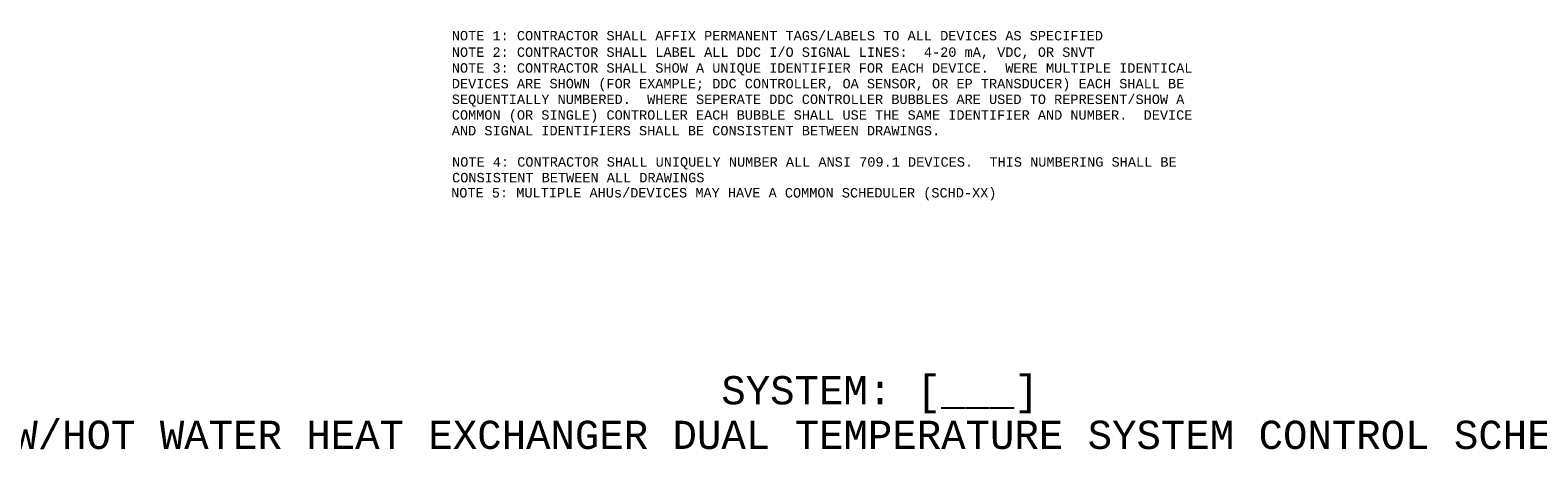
# Model space of a CAD drawing. Header units: inches. Extents: x 5.9 to 32.2, y 0.5 to 19.5.
# Tile 1 of 3: x 6.7 to 22.8, y 0.8 to 5.4. Entities that reach past the tile are written whole.
import ezdxf
from ezdxf.enums import TextEntityAlignment as Align

# ---------------------------------------------------------------- set-up
doc = ezdxf.new("R2010")
doc.units = ezdxf.units.IN
doc.header["$MEASUREMENT"] = 0
doc.layers.add('M-ANNO-NOTE', color=2, linetype='Continuous', lineweight=30)
doc.layers.add('M-ANNO-TEXT', color=2, linetype='Continuous', lineweight=30)
doc.styles.add('CONTROLTXT', font='monotxt.shx')

msp = doc.modelspace()

# ---------------------------------------------------------------- texts
at = {"layer": 'M-ANNO-NOTE', "attachment_point": 1, "style": 'CONTROLTXT'}
for s, insert, char_height, width in [('NOTE 1: CONTRACTOR SHALL AFFIX PERMANENT TAGS/LABELS TO ALL DEVICES AS SPECIFIED', (11.232, 5.359), 0.1, 8.3598), ('NOTE 2: CONTRACTOR SHALL LABEL ALL DDC I/O SIGNAL LINES:  4-20 mA, VDC, OR SNVT', (11.232, 5.184), 0.1, 8.12419), ('NOTE 3: CONTRACTOR SHALL SHOW A UNIQUE IDENTIFIER FOR EACH DEVICE.  WERE MULTIPLE IDENTICAL DEVICES ARE SHOWN (FOR EXAMPLE; DDC CONTROLLER, OA SENSOR, OR EP TRANSDUCER) EACH SHALL BE SEQUENTIALLY NUMBERED.  WHERE SEPERATE DDC CONTROLLER BUBBLES ARE USED TO REPRESENT/SHOW A COMMON (OR SINGLE) CONTROLLER EACH BUBBLE SHALL USE THE SAME IDENTIFIER AND NUMBER.  DEVICE AND SIGNAL IDENTIFIERS SHALL BE CONSISTENT BETWEEN DRAWINGS.', (11.232, 5.016), 0.1, 8.1729), ('NOTE 4: CONTRACTOR SHALL UNIQUELY NUMBER ALL ANSI 709.1 DEVICES.  THIS NUMBERING SHALL BE CONSISTENT BETWEEN ALL DRAWINGS', (11.235, 4.017), 0.100026, 7.97456), ('NOTE 5: MULTIPLE AHUs/DEVICES MAY HAVE A COMMON SCHEDULER (SCHD-XX)', (11.225, 3.689), 0.1, 6.93333)]:
    msp.add_mtext(s, dxfattribs=dict(at, insert=insert, char_height=char_height, width=width))
at = {"layer": 'M-ANNO-TEXT', "style": 'CONTROLTXT'}
msp.add_text('SYSTEM: [___] ', height=0.3, dxfattribs=at).set_placement((14.098, 1.39))
msp.add_text('HTHW/HOT WATER HEAT EXCHANGER DUAL TEMPERATURE SYSTEM CONTROL SCHEMATIC    ', height=0.3, dxfattribs=at).set_placement((15.527, 0.916), align=Align.CENTER)

doc.saveas('drawing.dxf')
